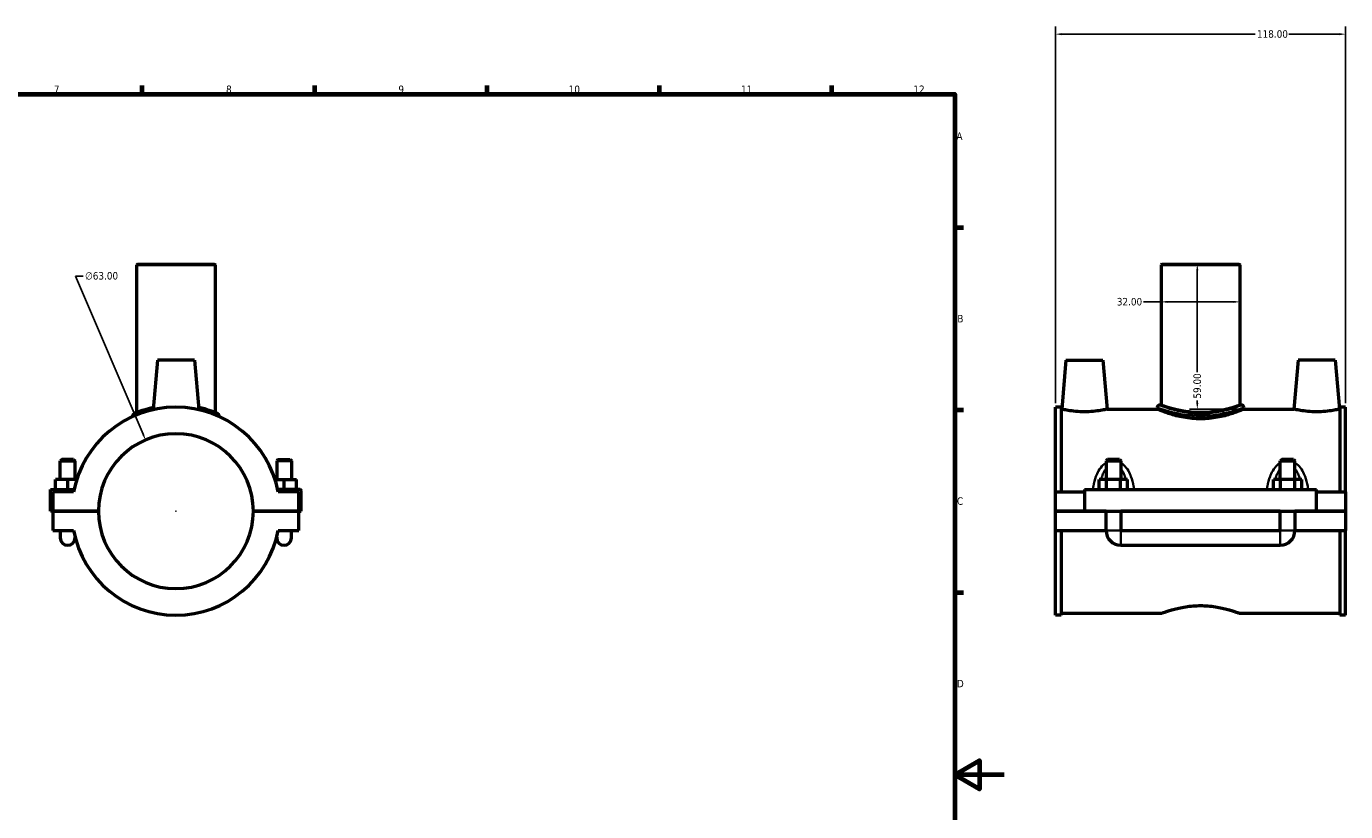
# Model space of a CAD drawing. Header units: millimetres. Extents: x 0 to 1084, y -37 to 1054.
# Tile 3 of 5: x 443 to 980, y 282 to 602. Entities that reach past the tile are written whole.
import ezdxf

# ---------------------------------------------------------------- set-up
doc = ezdxf.new("R2010")
doc.units = ezdxf.units.MM
for name, color, linetype, lineweight in [('Border (ANSI)', 7, 'Continuous', 70), ('Dimension (ANSI)', 7, 'Continuous', 25), ('Visible (ANSI)', 7, 'Continuous', 50), ('Visible Narrow (ANSI)', 7, 'Continuous', 35)]:
    doc.layers.add(name, color=color, linetype=linetype, lineweight=lineweight)
doc.styles.add('Note Text (ANSI)', font='tahoma.ttf')
doc.dimstyles.new('Default - mm (ANSI)', dxfattribs={"dimtxt": 3.048, "dimasz": 2.5, "dimexe": 3.175, "dimexo": 1.6002, "dimgap": 0.8, "dimtad": 0, "dimtoh": 1, "dimrnd": 1e-08, "dimzin": 4, "dimdsep": 46, "dimtxsty": 'Note Text (ANSI)', "dimcen": 0.09, "dimdle": 10, "dimclrd": 256, "dimclre": 256, "dimclrt": 256, "dimadec": 1, "dimazin": 1, "dimtfac": 1, "dimtofl": 0, "dimtmove": 0, "dimatfit": 3, "dimfxl": 1, "dimtolj": 1, "dimtzin": 4, "dimlwd": -1, "dimlwe": -1, "dimarcsym": 0})

# ---------------------------------------------------------------- blocks, each defined once
blk = doc.blocks.new('Borders Default Border')
at = {"layer": 'Border (ANSI)'}
for p, q in [((490.58, 574), (490.58, 577.45)), ((560.67, 574), (560.67, 577.45)), ((630.75, 574), (630.75, 577.45)), ((700.83, 574), (700.83, 577.45)), ((770.92, 574), (770.92, 577.45)), ((821, 519.75), (824.45, 519.75)), ((821, 445.5), (824.45, 445.5)), ((821, 371.25), (824.45, 371.25))]:
    blk.add_line(p, q, dxfattribs=at)
at = {"layer": 'Border (ANSI)', "flags": 128}
for points in [[(20, 20), (20, 574), (821, 574), (821, 20), (20, 20)], [(841, 297), (821, 297), (831, 302.77), (831, 291.23), (821, 297)]]:
    blk.add_lwpolyline(points, dxfattribs=at)
at = {"layer": 'Border (ANSI)', "attachment_point": 7, "style": 'Note Text (ANSI)'}
for s, insert, char_height in [('7', (454.6, 574.4), 3.05), ('8', (524.63, 574.33), 3.05), ('9', (594.7, 574.34), 3.05), ('10', (663.96, 574.34), 3.048), ('11', (734.04, 574.4), 3.048), ('12', (804.13, 574.4), 3.048), ('A', (821.63, 555.35), 3.05), ('B', (821.99, 481.1), 3.05), ('C', (821.8, 406.8), 3.05), ('D', (821.81, 332.6), 3.05)]:
    blk.add_mtext(s, dxfattribs=dict(at, insert=insert, char_height=char_height))
blk = doc.blocks.new('*D6')
at = {"layer": 'Defpoints', "color": 0, "transparency": 16777216}
for p in [(979.87, 598.35), (861.87, 446.61), (979.87, 446.61)]:
    blk.add_point(p, dxfattribs=at)
at = {"layer": 'Dimension (ANSI)', "transparency": 16777216}
for p, q in [((861.87, 448.21), (861.87, 601.53)), ((979.87, 448.21), (979.87, 601.53)), ((864.37, 598.35), (943.03, 598.35)), ((977.37, 598.35), (956.71, 598.35))]:
    blk.add_line(p, q, dxfattribs=at)
for points in [[(864.37, 598.77), (864.37, 597.94), (861.87, 598.35)], [(977.37, 598.77), (977.37, 597.94), (979.87, 598.35)]]:
    blk.add_solid(points, dxfattribs=at)
at = {"layer": 'Dimension (ANSI)', "transparency": 16777216, "insert": (943.83, 599.95), "char_height": 3.048, "attachment_point": 1, "style": 'Note Text (ANSI)'}
blk.add_mtext('\\A1;118.00', dxfattribs=at)
blk = doc.blocks.new('*D7')
at = {"layer": 'Defpoints', "color": 0, "transparency": 16777216}
for p in [(920.87, 504.78), (919.56, 445.78), (938.47, 445.78)]:
    blk.add_point(p, dxfattribs=at)
at = {"layer": 'Dimension (ANSI)', "transparency": 16777216}
for p, q in [((919.56, 502.28), (919.56, 460.89)), ((936.87, 445.78), (916.39, 445.78)), ((919.56, 448.28), (919.56, 449.29))]:
    blk.add_line(p, q, dxfattribs=at)
for points in [[(919.15, 502.28), (919.98, 502.28), (919.56, 504.78)], [(919.15, 448.28), (919.98, 448.28), (919.56, 445.78)]]:
    blk.add_solid(points, dxfattribs=at)
at = {"layer": 'Dimension (ANSI)', "transparency": 16777216, "insert": (917.98, 450.09), "char_height": 3.048, "attachment_point": 1, "rotation": 90, "style": 'Note Text (ANSI)'}
blk.add_mtext('\\A1;59.00', dxfattribs=at)
blk = doc.blocks.new('*D8')
at = {"layer": 'Defpoints', "color": 0, "transparency": 16777216}
for p in [(491.87, 433.25), (516.59, 375.31)]:
    blk.add_point(p, dxfattribs=at)
at = {"layer": 'Dimension (ANSI)', "transparency": 16777216}
for p, q in [((466.5, 499.93), (463.43, 499.93)), ((463.43, 499.93), (490.89, 435.55)), ((504.14, 404.28), (504.32, 404.28)), ((504.23, 404.19), (504.23, 404.37))]:
    blk.add_line(p, q, dxfattribs=at)
blk.add_solid([(491.28, 435.72), (490.51, 435.39), (491.87, 433.25)], dxfattribs=at)
at = {"layer": 'Dimension (ANSI)', "transparency": 16777216, "insert": (467.3, 501.57), "char_height": 3.048, "attachment_point": 1, "style": 'Note Text (ANSI)'}
blk.add_mtext('\\A1;∅63.00', dxfattribs=at)
blk = doc.blocks.new('*D9')
at = {"layer": 'Defpoints', "color": 0, "transparency": 16777216}
for p in [(904.87, 489.44), (904.87, 489.44), (936.87, 489.44)]:
    blk.add_point(p, dxfattribs=at)
at = {"layer": 'Dimension (ANSI)', "transparency": 16777216}
for p, q in [((904.87, 489.44), (897.69, 489.44)), ((934.37, 489.44), (907.37, 489.44))]:
    blk.add_line(p, q, dxfattribs=at)
for points in [[(907.37, 489.86), (907.37, 489.02), (904.87, 489.44)], [(934.37, 489.86), (934.37, 489.02), (936.87, 489.44)]]:
    blk.add_solid(points, dxfattribs=at)
at = {"layer": 'Dimension (ANSI)', "transparency": 16777216, "insert": (886.84, 491.03), "char_height": 3.048, "attachment_point": 1, "style": 'Note Text (ANSI)'}
blk.add_mtext('\\A1;32.00', dxfattribs=at)

msp = doc.modelspace()

# ---------------------------------------------------------------- linework, layer by layer
at = {"layer": 'Visible (ANSI)'}
for p, q in [((488.552, 504.78), (488.232, 504.46)), ((520.232, 504.46), (488.232, 504.46)), ((488.232, 504.46), (488.232, 444.365)), ((488.552, 504.78), (519.912, 504.78)), ((519.912, 504.78), (520.232, 504.46)), ((520.232, 504.46), (520.232, 444.365)), ((905.186, 504.78), (904.866, 504.46)), ((936.866, 504.46), (904.866, 504.46)), ((904.866, 504.46), (904.866, 447.44)), ((905.186, 504.78), (936.546, 504.78)), ((936.546, 504.78), (936.866, 504.46)), ((936.866, 504.46), (936.866, 447.44)), ((496.732, 465.78), (494.965, 445.583)), ((511.732, 465.78), (496.732, 465.78)), ((511.732, 465.78), (513.499, 445.583)), ((866.166, 465.78), (864.416, 445.78)), ((866.166, 465.78), (881.166, 465.78)), ((881.166, 465.78), (882.916, 445.78)), ((960.566, 465.78), (958.816, 445.78)), ((975.566, 465.78), (960.566, 465.78)), ((975.566, 465.78), (977.316, 445.78)), ((861.866, 412.155), (861.866, 446.61)), ((864.226, 446.61), (861.866, 446.61)), ((864.226, 446.61), (864.226, 412.155)), ((864.226, 445.78), (864.416, 445.78)), ((882.916, 445.78), (903.266, 445.78)), ((903.266, 446.48), (903.266, 445.78)), ((904.866, 447.44), (904.226, 447.44)), ((937.506, 447.44), (936.866, 447.44)), ((938.466, 446.48), (938.466, 445.78)), ((938.466, 445.78), (958.816, 445.78)), ((977.316, 445.78), (977.506, 445.78)), ((977.506, 446.61), (977.506, 412.155)), ((979.866, 446.61), (977.506, 446.61)), ((979.866, 412.155), (979.866, 446.61)), ((486.632, 443.061), (486.632, 442.778)), ((521.832, 443.061), (521.832, 442.778)), ((457.832, 425.33), (457.232, 424.73)), ((457.232, 424.73), (463.232, 424.73)), ((457.232, 417.155), (457.232, 424.73)), ((462.632, 425.33), (457.832, 425.33)), ((462.632, 425.33), (463.232, 424.73)), ((463.232, 417.155), (463.232, 424.73)), ((545.832, 425.33), (545.232, 424.73)), ((551.232, 424.73), (545.232, 424.73)), ((545.232, 424.73), (545.232, 417.155)), ((545.832, 425.33), (550.632, 425.33)), ((550.632, 425.33), (551.232, 424.73)), ((551.232, 424.73), (551.232, 417.155)), ((883.066, 425.33), (882.466, 424.73)), ((882.466, 424.73), (888.466, 424.73)), ((882.466, 424.73), (882.466, 417.155)), ((887.866, 425.33), (883.066, 425.33)), ((887.866, 425.33), (888.466, 424.73)), ((888.466, 424.73), (888.466, 417.155)), ((953.866, 425.33), (953.266, 424.73)), ((953.266, 424.73), (959.266, 424.73)), ((953.266, 417.155), (953.266, 424.73)), ((958.666, 425.33), (953.866, 425.33)), ((958.666, 425.33), (959.266, 424.73)), ((959.266, 417.155), (959.266, 424.73)), ((453.232, 413.155), (462.843, 413.155)), ((453.232, 404.33), (453.232, 413.155)), ((455.232, 413.155), (455.232, 417.155)), ((460.232, 417.155), (455.232, 417.155)), ((463.908, 417.155), (460.232, 417.155)), ((460.232, 413.155), (460.232, 417.155)), ((544.557, 417.155), (548.232, 417.155)), ((554.732, 413.155), (545.622, 413.155)), ((548.232, 413.155), (548.232, 417.155)), ((548.232, 417.155), (553.232, 417.155)), ((553.232, 413.155), (553.232, 417.155)), ((873.666, 413.155), (873.666, 404.33)), ((873.666, 413.155), (968.066, 413.155)), ((879.693, 413.155), (879.693, 417.155)), ((882.579, 417.155), (879.693, 417.155)), ((882.579, 413.155), (882.579, 417.155)), ((888.353, 417.155), (882.579, 417.155)), ((888.353, 413.155), (888.353, 417.155)), ((891.24, 417.155), (888.353, 417.155)), ((891.24, 413.155), (891.24, 417.155)), ((950.493, 413.155), (950.493, 417.155)), ((953.379, 417.155), (950.493, 417.155)), ((953.379, 413.155), (953.379, 417.155)), ((959.153, 417.155), (953.379, 417.155)), ((959.153, 413.155), (959.153, 417.155)), ((962.04, 417.155), (959.153, 417.155)), ((962.04, 413.155), (962.04, 417.155)), ((968.066, 404.33), (968.066, 413.155)), ((462.641, 412.155), (454.232, 412.155)), ((454.232, 412.155), (454.232, 404.33)), ((554.232, 412.155), (545.823, 412.155)), ((554.232, 404.33), (554.232, 412.155)), ((555.232, 404.33), (555.232, 412.655)), ((861.866, 412.155), (873.666, 412.155)), ((861.866, 404.33), (861.866, 412.155)), ((968.066, 412.155), (979.866, 412.155)), ((979.866, 412.155), (979.866, 404.33)), ((454.232, 404.33), (453.232, 404.33)), ((454.232, 404.33), (472.733, 404.33)), ((454.232, 404.23), (454.232, 396.405)), ((472.733, 404.23), (454.232, 404.23)), ((457.232, 404.23), (457.232, 404.33)), ((463.232, 404.23), (463.232, 404.33)), ((535.732, 404.33), (554.232, 404.33)), ((554.232, 404.23), (535.732, 404.23)), ((545.232, 404.33), (545.232, 404.23)), ((551.232, 404.33), (551.232, 404.23)), ((554.232, 404.33), (555.232, 404.33)), ((554.232, 396.405), (554.232, 404.23)), ((861.866, 404.33), (873.666, 404.33)), ((861.866, 396.405), (861.866, 404.23)), ((882.466, 404.23), (861.866, 404.23)), ((873.666, 404.33), (968.066, 404.33)), ((882.466, 404.33), (882.466, 404.23)), ((882.466, 396.405), (882.466, 404.23)), ((888.466, 404.33), (888.466, 404.23)), ((888.466, 404.23), (888.466, 396.405)), ((953.266, 404.23), (888.466, 404.23)), ((953.266, 404.23), (953.266, 404.33)), ((953.266, 396.405), (953.266, 404.23)), ((959.266, 404.23), (959.266, 404.33)), ((959.266, 404.23), (959.266, 396.405)), ((979.866, 404.23), (959.266, 404.23)), ((968.066, 404.33), (979.866, 404.33)), ((979.866, 404.23), (979.866, 396.405)), ((454.232, 396.405), (462.641, 396.405)), ((457.232, 396.405), (457.232, 393.405)), ((463.232, 393.405), (463.232, 393.752)), ((545.232, 393.752), (545.232, 393.405)), ((545.823, 396.405), (554.232, 396.405)), ((551.232, 393.405), (551.232, 396.405)), ((861.866, 361.95), (861.866, 396.405)), ((861.866, 396.405), (882.466, 396.405)), ((864.226, 396.405), (864.226, 361.95)), ((888.466, 396.405), (953.266, 396.405)), ((959.266, 396.405), (979.866, 396.405)), ((977.506, 396.405), (977.506, 361.95)), ((979.866, 361.95), (979.866, 396.405)), ((888.466, 390.405), (953.266, 390.405)), ((864.226, 361.95), (861.866, 361.95)), ((864.226, 362.78), (905.186, 362.78)), ((936.546, 362.78), (977.506, 362.78)), ((979.866, 361.95), (977.506, 361.95))]:
    msp.add_line(p, q, dxfattribs=at)
for centre, radius, start, end in [((504.232, 404.28), 42.33, 10.72167, 169.27833), ((904.226, 446.48), 0.96, 90, 180), ((937.506, 446.48), 0.96, 0, 90), ((487.592, 443.061), 0.96, 113.22312, 180), ((520.872, 443.061), 0.96, 0, 66.77688), ((504.232, 404.28), 31.5, 0.09095, 179.90905), ((554.732, 412.655), 0.5, 0, 90), ((504.232, 404.28), 31.5, 180.09095, 359.90905), ((460.232, 393.405), 3, 180, 0), ((504.232, 404.28), 42.33, 190.72167, 349.27833), ((548.232, 393.405), 3, 180, 0), ((888.466, 396.405), 6, 180, 270), ((953.266, 396.405), 6, 270, 0)]:
    msp.add_arc(centre, radius, start, end, dxfattribs=at)
for points, knots in [([(495.042, 446.45), (494.338, 446.296), (493.669, 446.132), (491.125, 445.449), (489.591, 444.895), (487.689, 444.155), (487.217, 443.947), (487.214, 443.944)], [9.0306039, 9.0306039, 9.0306039, 9.0306039, 9.2841168, 9.2841168, 10.0585651, 10.0585651, 10.7448861, 10.7448861, 10.7448861, 10.7448861]), ([(521.251, 443.943), (521.251, 443.943), (521.043, 444.034), (520.065, 444.436), (519.097, 444.822), (516.629, 445.64), (515.175, 446.064), (513.491, 446.435), (513.457, 446.443), (513.424, 446.45)], [5.3724443, 5.3724443, 5.3724443, 5.3724443, 5.8286491, 5.8286491, 6.4766902, 6.4766902, 7.0746282, 7.0746282, 7.0867359, 7.0867359, 7.0867359, 7.0867359]), ([(882.916, 445.78), (882.916, 445.78), (882.685, 445.725), (881.748, 445.528), (881.042, 445.387), (879.409, 445.12), (878.371, 444.977), (876.086, 444.772), (874.839, 444.714), (872.493, 444.714), (871.246, 444.772), (868.962, 444.977), (867.923, 445.12), (866.291, 445.387), (865.585, 445.528), (864.647, 445.725), (864.416, 445.78), (864.416, 445.78)], [1.4059651, 1.4059651, 1.4059651, 1.4059651, 1.7570223, 1.7570223, 2.1080794, 2.1080794, 2.4600048, 2.4600048, 2.8119302, 2.8119302, 3.1638556, 3.1638556, 3.5157809, 3.5157809, 3.8668381, 3.8668381, 4.2178953, 4.2178953, 4.2178953, 4.2178953]), ([(938.466, 445.78), (938.466, 445.78), (938.358, 445.733), (937.905, 445.545), (937.562, 445.402), (936.659, 445.044), (936.099, 444.828), (934.812, 444.362), (934.084, 444.113), (932.537, 443.627), (931.663, 443.372), (929.755, 442.889), (928.722, 442.661), (926.559, 442.277), (925.428, 442.122), (923.142, 441.915), (921.988, 441.863), (919.745, 441.863), (918.591, 441.915), (916.305, 442.122), (915.173, 442.277), (913.01, 442.661), (911.977, 442.889), (910.07, 443.372), (909.195, 443.627), (907.648, 444.113), (906.92, 444.362), (905.633, 444.828), (905.073, 445.044), (904.171, 445.402), (903.827, 445.545), (903.375, 445.733), (903.266, 445.78), (903.266, 445.78)], [2.6893106, 2.6893106, 2.6893106, 2.6893106, 3.0252548, 3.0252548, 3.361199, 3.361199, 3.6971432, 3.6971432, 4.0330875, 4.0330875, 4.3694709, 4.3694709, 4.7058543, 4.7058543, 5.0422377, 5.0422377, 5.3786211, 5.3786211, 5.7150045, 5.7150045, 6.051388, 6.051388, 6.3877714, 6.3877714, 6.7241548, 6.7241548, 7.060099, 7.060099, 7.3960432, 7.3960432, 7.7319875, 7.7319875, 8.0679317, 8.0679317, 8.0679317, 8.0679317]), ([(920.866, 444.365), (919.851, 444.365), (918.804, 444.404), (916.729, 444.564), (915.7, 444.684), (912.749, 445.132), (910.963, 445.548), (908.848, 446.122), (908.185, 446.319), (907.014, 446.687), (906.505, 446.858), (905.686, 447.141), (905.374, 447.254), (904.964, 447.403), (904.866, 447.44), (904.866, 447.44)], [0, 0, 0, 0, 0.3046351, 0.3046351, 0.6092702, 0.6092702, 1.2185404, 1.2185404, 1.5229535, 1.5229535, 1.8273665, 1.8273665, 2.1317796, 2.1317796, 2.4361926, 2.4361926, 2.4361926, 2.4361926]), ([(936.866, 447.44), (936.866, 447.44), (936.768, 447.403), (936.358, 447.254), (936.047, 447.141), (935.227, 446.858), (934.719, 446.687), (933.547, 446.319), (932.885, 446.122), (930.77, 445.548), (928.984, 445.132), (926.032, 444.684), (925.004, 444.564), (922.928, 444.404), (921.882, 444.365), (920.866, 444.365)], [7.3085779, 7.3085779, 7.3085779, 7.3085779, 7.612991, 7.612991, 7.917404, 7.917404, 8.2218171, 8.2218171, 8.5262301, 8.5262301, 9.1355003, 9.1355003, 9.4401354, 9.4401354, 9.7447706, 9.7447706, 9.7447706, 9.7447706]), ([(977.316, 445.78), (977.316, 445.78), (977.085, 445.725), (976.148, 445.528), (975.442, 445.387), (973.809, 445.12), (972.771, 444.977), (970.486, 444.772), (969.239, 444.714), (968.066, 444.714), (966.893, 444.714), (965.646, 444.772), (963.362, 444.977), (962.323, 445.12), (960.691, 445.387), (959.985, 445.528), (959.047, 445.725), (958.816, 445.78), (958.816, 445.78)], [4.2178953, 4.2178953, 4.2178953, 4.2178953, 4.5689524, 4.5689524, 4.9200096, 4.9200096, 5.271935, 5.271935, 5.6238604, 5.6238604, 5.6238604, 5.9757857, 5.9757857, 6.3277111, 6.3277111, 6.6787683, 6.6787683, 7.0298255, 7.0298255, 7.0298255, 7.0298255]), ([(905.186, 362.78), (905.186, 362.78), (905.282, 362.817), (905.684, 362.966), (905.99, 363.078), (906.793, 363.362), (907.291, 363.532), (908.439, 363.9), (909.089, 364.097), (911.161, 364.671), (912.91, 365.087), (915.802, 365.536), (916.811, 365.656), (918.845, 365.816), (919.871, 365.856), (921.862, 365.856), (922.888, 365.816), (924.922, 365.656), (925.93, 365.536), (928.822, 365.087), (930.572, 364.671), (932.644, 364.097), (933.293, 363.9), (934.441, 363.532), (934.94, 363.362), (935.743, 363.078), (936.048, 362.966), (936.45, 362.817), (936.546, 362.78), (936.546, 362.78)], [2.3885091, 2.3885091, 2.3885091, 2.3885091, 2.6869546, 2.6869546, 2.9854001, 2.9854001, 3.2838456, 3.2838456, 3.5822911, 3.5822911, 4.1796546, 4.1796546, 4.4783364, 4.4783364, 4.7770181, 4.7770181, 5.0756999, 5.0756999, 5.3743816, 5.3743816, 5.9717451, 5.9717451, 6.2701906, 6.2701906, 6.5686361, 6.5686361, 6.8670817, 6.8670817, 7.1655272, 7.1655272, 7.1655272, 7.1655272])]:
    msp.add_open_spline(points, degree=3, knots=knots, dxfattribs=at)
at = {"layer": 'Visible Narrow (ANSI)'}
for p, q in [((882.503, 396.405), (888.429, 396.405)), ((888.466, 390.442), (888.466, 396.368)), ((953.266, 390.442), (953.266, 396.368)), ((959.229, 396.405), (953.303, 396.405))]:
    msp.add_line(p, q, dxfattribs=at)
msp.add_arc((520.872, 443.061), 0.96, 3.33884, 63.43803, dxfattribs=at)
for points, knots in [([(903.487, 446.398), (903.954, 446.224), (905.155, 445.778), (908.542, 444.747), (910.636, 444.187), (915.132, 443.389), (917.471, 443.128), (922.562, 443.009), (925.31, 443.22), (930.222, 443.992), (932.396, 444.534), (935.426, 445.415), (936.478, 445.769), (937.694, 446.195), (938.038, 446.32), (938.243, 446.396)], [-13.1624876, -13.1624876, -13.1624876, -13.1624876, -12.3116899, -12.3116899, -11.530225, -11.530225, -10.8427614, -10.8427614, -10.0585651, -10.0585651, -9.2841168, -9.2841168, -8.702228, -8.702228, -8.3272814, -8.3272814, -8.3272814, -8.3272814]), ([(937.296, 447.354), (937.102, 447.277), (936.776, 447.149), (935.626, 446.713), (934.632, 446.351), (931.767, 445.449), (929.712, 444.895), (925.068, 444.105), (922.47, 443.89), (917.656, 444.012), (915.445, 444.279), (911.194, 445.095), (909.215, 445.668), (906.012, 446.722), (904.877, 447.178), (904.435, 447.356)], [8.3272814, 8.3272814, 8.3272814, 8.3272814, 8.702228, 8.702228, 9.2841168, 9.2841168, 10.0585651, 10.0585651, 10.8427614, 10.8427614, 11.530225, 11.530225, 12.3116899, 12.3116899, 13.1624876, 13.1624876, 13.1624876, 13.1624876]), ([(486.654, 443.071), (486.758, 443.115), (487.234, 443.309), (489.091, 443.992), (490.677, 444.534), (492.896, 445.097), (493.139, 445.156), (493.387, 445.215)], [-10.663132, -10.663132, -10.663132, -10.663132, -10.0585651, -10.0585651, -9.2841168, -9.2841168, -9.1915579, -9.1915579, -9.1915579, -9.1915579]), ([(515.078, 445.215), (516.28, 444.93), (517.357, 444.625), (519.605, 443.92), (520.606, 443.543), (521.542, 443.179), (521.749, 443.095), (521.812, 443.069)], [-6.9257791, -6.9257791, -6.9257791, -6.9257791, -6.4766902, -6.4766902, -5.8286491, -5.8286491, -5.4541987, -5.4541987, -5.4541987, -5.4541987]), ([(881.96, 423.593), (881.741, 423.436), (881.531, 423.266), (880.558, 422.394), (879.926, 421.554), (878.991, 419.919), (878.644, 419.15), (877.886, 417.104), (877.546, 415.787), (877.242, 414.224), (877.202, 414.009), (877.165, 413.793)], [-1.5233894, -1.5233894, -1.5233894, -1.5233894, -1.4412729, -1.4412729, -1.1249335, -1.1249335, -0.8739349, -0.8739349, -0.4802979, -0.4802979, -0.4178543, -0.4178543, -0.4178543, -0.4178543]), ([(880.488, 417.404), (880.688, 418.098), (880.922, 418.768), (881.512, 420.122), (881.884, 420.795), (882.326, 421.376)], [0.88743215, 0.88743215, 0.88743215, 0.88743215, 1.12493349, 1.12493349, 1.39594672, 1.39594672, 1.39594672, 1.39594672]), ([(888.607, 421.376), (889.049, 420.795), (889.42, 420.122), (890.011, 418.768), (890.244, 418.098), (890.445, 417.404)], [2.40781747, 2.40781747, 2.40781747, 2.40781747, 2.6788307, 2.6788307, 2.91633204, 2.91633204, 2.91633204, 2.91633204]), ([(893.768, 413.793), (893.73, 414.009), (893.691, 414.224), (893.387, 415.787), (893.047, 417.104), (892.288, 419.15), (891.942, 419.919), (891.006, 421.554), (890.375, 422.394), (889.402, 423.266), (889.192, 423.436), (888.973, 423.593)], [-3.3859099, -3.3859099, -3.3859099, -3.3859099, -3.3234663, -3.3234663, -2.9298292, -2.9298292, -2.6788307, -2.6788307, -2.3624913, -2.3624913, -2.2803748, -2.2803748, -2.2803748, -2.2803748]), ([(952.76, 423.593), (952.541, 423.436), (952.331, 423.266), (951.358, 422.394), (950.726, 421.554), (949.791, 419.919), (949.444, 419.15), (948.686, 417.104), (948.346, 415.787), (948.042, 414.224), (948.002, 414.009), (947.965, 413.793)], [-1.5233894, -1.5233894, -1.5233894, -1.5233894, -1.4412747, -1.4412747, -1.1249364, -1.1249364, -0.8739389, -0.8739389, -0.4803034, -0.4803034, -0.4178543, -0.4178543, -0.4178543, -0.4178543]), ([(951.288, 417.404), (951.488, 418.098), (951.722, 418.768), (952.312, 420.122), (952.684, 420.795), (953.126, 421.376)], [0.88743214, 0.88743214, 0.88743214, 0.88743214, 1.12493637, 1.12493637, 1.39594672, 1.39594672, 1.39594672, 1.39594672]), ([(959.407, 421.376), (959.849, 420.795), (960.22, 420.122), (960.811, 418.768), (961.044, 418.098), (961.245, 417.404)], [2.40781746, 2.40781746, 2.40781746, 2.40781746, 2.67882781, 2.67882781, 2.91633204, 2.91633204, 2.91633204, 2.91633204]), ([(964.568, 413.793), (964.53, 414.009), (964.491, 414.224), (964.187, 415.787), (963.847, 417.104), (963.088, 419.15), (962.742, 419.919), (961.806, 421.554), (961.175, 422.394), (960.202, 423.266), (959.992, 423.436), (959.773, 423.593)], [-3.3859099, -3.3859099, -3.3859099, -3.3859099, -3.3234608, -3.3234608, -2.9298252, -2.9298252, -2.6788278, -2.6788278, -2.3624895, -2.3624895, -2.2803748, -2.2803748, -2.2803748, -2.2803748])]:
    msp.add_open_spline(points, degree=3, knots=knots, dxfattribs=at)
for points in [[(879.634, 413.177), (879.652, 413.308), (879.671, 413.439), (879.69, 413.57)], [(891.243, 413.57), (891.262, 413.439), (891.28, 413.308), (891.298, 413.177)], [(950.434, 413.177), (950.452, 413.308), (950.471, 413.439), (950.49, 413.57)], [(962.043, 413.57), (962.062, 413.439), (962.08, 413.308), (962.098, 413.177)]]:
    msp.add_open_spline(points, degree=3, dxfattribs=at)

# ---------------------------------------------------------------- block references
msp.add_blockref('Borders Default Border', (0, 0))

# ---------------------------------------------------------------- dimensions: what is measured, and where the dimension line sits
at = {"layer": 'Dimension (ANSI)'}
for base, p1, p2, angle, override, picture, middle in [((979.866, 598.353), (861.866, 446.61), (979.866, 446.61), 180, {"dimtoh": 0, "dimdec": 2, "dimtp": 0, "dimtm": 0, "dimtdec": 2, "dimatfit": 1}, '*D6', (949.866, 598.353)), ((919.563, 445.78), (920.866, 504.78), (938.466, 445.78), 90, {"dimtoh": 0, "dimdec": 2, "dimse1": 1, "dimtp": 0, "dimtm": 0, "dimtdec": 2, "dimatfit": 1}, '*D7', (919.563, 455.089)), ((904.866, 489.439), (936.866, 489.439), (904.866, 489.439), 180, {"dimtoh": 0, "dimdec": 2, "dimse1": 1, "dimse2": 1, "dimtp": 0, "dimtm": 0, "dimtdec": 2, "dimatfit": 2}, '*D9', (891.866, 489.439))]:
    dim = msp.add_linear_dim(base=base, p1=p1, p2=p2, angle=angle, dimstyle='Default - mm (ANSI)', override=override, dxfattribs=at)
    dim.commit()
    dim.dimension.update_dxf_attribs({"geometry": picture, "text_midpoint": middle, "dimtype": 160})
dim = msp.add_diameter_dim_2p(p1=(516.592, 375.306), p2=(491.873, 433.254), dimstyle='Default - mm (ANSI)', override={"dimtih": 1, "dimdec": 2, "dimlfac": 1, "dimtp": 0, "dimtm": 0, "dimtdec": 2}, dxfattribs=at)
dim.commit()
dim.dimension.update_dxf_attribs({"geometry": '*D8', "text_midpoint": (473.993, 499.926), "dimtype": 163})

doc.saveas('drawing.dxf')
